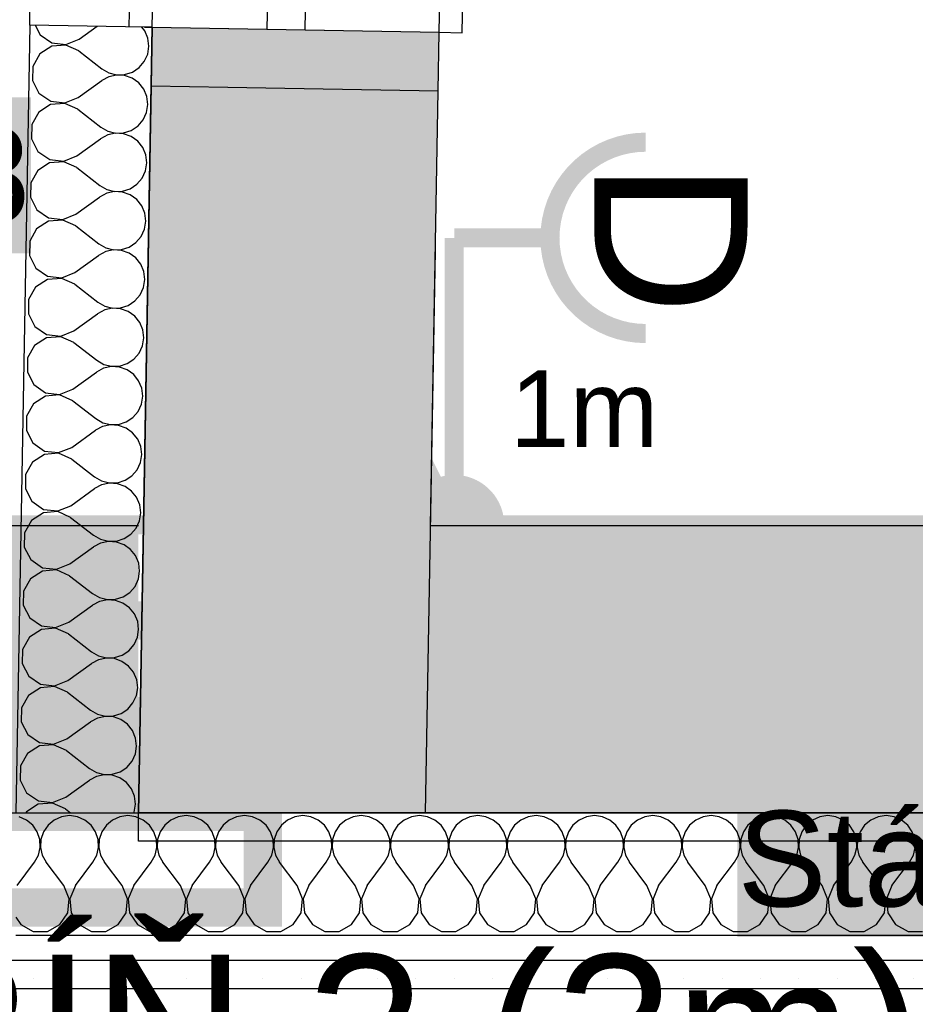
# Model space of a CAD drawing. Extents: x -12025 to 39812, y -28775 to 12.
# Tile 7 of 90: x 11682 to 12852, y -21251 to -19965. Entities that reach past the tile are written whole.
import ezdxf
from ezdxf.enums import TextEntityAlignment as Align

# ---------------------------------------------------------------- set-up
doc = ezdxf.new("R2010")
doc.units = 0
doc.header["$MEASUREMENT"] = 0
for name, pattern in [('Antenovy vodic', [10.125, 3, -0.75, 3, -0.75, 0.125, -0.75, 0.125, -0.75, 0.125, -0.75]), ('Telekomunikacni vodic', [9.25, 3, -0.75, 3, -0.75, 0.125, -0.75, 0.125, -0.75]), ('Čerchovaná S', [175, 75, -42.5, 15, -42.5])]:
    doc.linetypes.add(name, pattern=pattern)
for name, color, linetype in [('0 (Pozadí)', 254, 'Continuous'), ('OÚ Dukovany internet + tv + data', 192, 'Continuous'), ('OÚ Dukovany půdorys podklad 1NP', 7, 'Continuous'), ('OÚ Dukovany venkovní skříně', 5, 'Continuous'), ('OÚ Dukovany zásuvky', 92, 'Continuous'), ('Zakladni', 7, 'Continuous')]:
    doc.layers.add(name, color=color, linetype=linetype)
doc.styles.add('Arial', font='txt')
doc.styles.add('Arial_B', font='txt')

# ---------------------------------------------------------------- blocks, each defined once
blk = doc.blocks.new('Zásuvka (31)')
at = {"color": 0, "linetype": 'Continuous', "const_width": 25}
for points in [[(-125, 0, -0.414214), (0, 125)], [(0, -125, -0.414214), (-125, 0)]]:
    blk.add_lwpolyline(points, format="xyb", dxfattribs=at)
blk.add_lwpolyline([(-250, 0), (-125, 0)], dxfattribs=at)
at = {"color": 0, "linetype": 'Continuous', "style": 'Arial'}
blk.add_text('D', height=200, rotation=270, dxfattribs=at).set_placement((-66.9, 0), align=Align.CENTER)
blk.add_text('1m', height=100, dxfattribs=at).set_placement((-177.2, -273.2))
blk = doc.blocks.new('(25)')
at = {"color": 7, "linetype": 'Continuous', "const_width": 25}
for points in [[(55, -460), (55, 0)], [(0, -520), (125, -395)]]:
    blk.add_lwpolyline(points, dxfattribs=at)
at = {"layer": '0 (Pozadí)', "linetype": 'Continuous'}
blk.add_solid([(-194.3, 98.5), (252.7, 98.5), (-194.3, -105), (252.7, -105)], dxfattribs=at)
at = {"color": 7, "linetype": 'Continuous', "style": 'Arial_B'}
blk.add_text('-WC8', height=125, dxfattribs=at).set_placement((-194.3, -65))
blk = doc.blocks.new('Stoupací vedení směrem nahoru (2)')
at = {"color": 0, "linetype": 'Continuous', "const_width": 25}
for points in [[(-211.1, 422.2), (0, 0)], [(-211.1, 422.2), (-131.9, 356.3)], [(-211.1, 422.2), (-197.9, 316.7)]]:
    blk.add_lwpolyline(points, dxfattribs=at)
at = {"color": 0, "linetype": 'Continuous'}
for points, const_width in [([(0, 52.8, 0.414214), (-52.8, 0)], 25), ([(52.8, 0, 0.414214), (0, 52.8)], 25), ([(0, 26.4, 0.414214), (-26.4, 0)], 52.8), ([(26.4, 0, 0.414214), (0, 26.4)], 52.8), ([(-26.4, 0, 0.414214), (0, -26.4)], 52.8), ([(0, -26.4, 0.414214), (26.4, 0)], 52.8), ([(-52.8, 0, 0.414214), (0, -52.8)], 25), ([(0, -52.8, 0.414214), (52.8, 0)], 25)]:
    blk.add_lwpolyline(points, format="xyb", dxfattribs=dict(at, const_width=const_width))
blk = doc.blocks.new('(66)')
at = {"color": 0, "linetype": 'Continuous', "const_width": 50}
blk.add_lwpolyline([(0, -125), (375, -125), (375, 0), (0, 0)], close=True, dxfattribs=at)
at = {"color": 0, "linetype": 'Continuous', "style": 'Arial'}
blk.add_text('SKŘÍŇ 1', height=200, dxfattribs=at).set_placement((-402.1, -761.5))
blk = doc.blocks.new('(72)')
at = {"color": 0, "linetype": 'Continuous', "const_width": 50}
blk.add_lwpolyline([(0, -125), (375, -125), (375, 0), (0, 0)], close=True, dxfattribs=at)
at = {"color": 0, "linetype": 'Continuous', "style": 'Arial'}
blk.add_text('SKŘÍŇ 2 (3m)', height=200, dxfattribs=at).set_placement((-625, -636.5))
blk = doc.blocks.new('(118)')
at = {"layer": '0 (Pozadí)', "linetype": 'Continuous'}
blk.add_solid([(-2255, 165), (-194.5, 165), (-2255, -38.5), (-194.5, -38.5)], dxfattribs=at)
at = {"color": 7, "linetype": 'Continuous', "style": 'Arial_B'}
blk.add_text('Stávající napájení a kom.', height=125, dxfattribs=at).set_placement((-2255, 1.5))

msp = doc.modelspace()

# ---------------------------------------------------------------- hatches: boundary and pattern name
at = {"layer": 'OÚ Dukovany půdorys podklad 1NP', "linetype": 'Continuous'}
h = msp.add_hatch(dxfattribs=at)
h.set_pattern_fill('OMÍTKA_01', color=21, style=0, pattern_type=2)
h.set_pattern_definition([(0, (0, 0), (0, 86.60254), [0, -50]), (0, (25, 43.3), (0, 86.60254), [0, -50])])
edge = h.paths.add_edge_path()
edge.add_spline(control_points=[(11644.4, -21230.6), (11644.4, -21230.6), (13482.1, -21230.6), (13482.1, -21230.6)], knot_values=[0, 0, 0, 0, 1, 1, 1, 1], degree=3, periodic=0)
edge.add_spline(control_points=[(13482.1, -21230.6), (13482.1, -21230.6), (13482.1, -21194), (13482.1, -21194)], knot_values=[0, 0, 0, 0, 1, 1, 1, 1], degree=3, periodic=0)
edge.add_spline(control_points=[(13482.1, -21194), (13482.1, -21194), (11644.4, -21194), (11644.4, -21194)], knot_values=[0, 0, 0, 0, 1, 1, 1, 1], degree=3, periodic=0)
edge.add_spline(control_points=[(11644.4, -21194), (11644.4, -21194), (11644.4, -21230.6), (11644.4, -21230.6)], knot_values=[0, 0, 0, 0, 1, 1, 1, 1], degree=3, periodic=0)
edge.add_spline(control_points=[(11644.4, -21230.6), (11644.4, -21230.6), (11644.4, -21230.6), (11644.4, -21230.6)], knot_values=[0, 0, 0, 0, 1, 1, 1, 1], degree=3, periodic=0)

# ---------------------------------------------------------------- linework, layer by layer
at = {"layer": 'OÚ Dukovany internet + tv + data', "linetype": 'Telekomunikacni vodic', "ltscale": 100, "const_width": 25}
for points in [[(13875, -20000), (13875, -20625), (12302.8, -20625)], [(12197.2, -20625), (10625, -20625)]]:
    msp.add_lwpolyline(points, dxfattribs=at)
at = {"layer": 'OÚ Dukovany internet + tv + data', "linetype": 'Antenovy vodic', "ltscale": 100, "const_width": 25}
msp.add_lwpolyline([(12302.8, -20625), (13625, -20625), (13625, -20625)], dxfattribs=at)
at = {"layer": 'OÚ Dukovany půdorys podklad 1NP', "color": 1, "linetype": 'Continuous'}
for p, q in [((11695.5, -19972), (11719.3, -18622.2)), ((11825.5, -19974.3), (11849.2, -18624.5)), ((11855.5, -19974.8), (11879.2, -18625)), ((11855.5, -19974.8), (11879.2, -18625)), ((12230.4, -19981.4), (12254.2, -18631.6)), ((12260.4, -19982), (12284.2, -18632.2)), ((12006.3, -19927.5), (12005.4, -19977.5)), ((12055.4, -19978.4), (12055.9, -19953.4)), ((11695.5, -19972), (11677.4, -21001.1)), ((11845.5, -19974.7), (11695.5, -19972)), ((11845.5, -19974.7), (11695.5, -19972)), ((11855.5, -19974.8), (11825.5, -19974.3)), ((11837.4, -21001.1), (11855.5, -19974.8)), ((11845.5, -19974.7), (11855.5, -19974.8)), ((11845.5, -19974.7), (11855.5, -19974.8)), ((11855.5, -19974.8), (11854.1, -20051.5)), ((11855.5, -19974.8), (12230.4, -19981.4)), ((11855.5, -19974.8), (12005.4, -19977.5)), ((12005.4, -19977.5), (12055.4, -19978.4)), ((12005.4, -19977.5), (12055.4, -19978.4)), ((12055.4, -19978.4), (12230.4, -19981.4)), ((12229.1, -20058.1), (12230.4, -19981.4)), ((12230.4, -19981.4), (12260.4, -19982)), ((13467.6, -21001.1), (11837.4, -21001.1)), ((11677.4, -21161.1), (13467.6, -21161.1)), ((13482.1, -21194), (11644.4, -21194)), ((11607.8, -21230.6), (13482.1, -21230.6))]:
    msp.add_line(p, q, dxfattribs=at)
at = {"layer": 'OÚ Dukovany půdorys podklad 1NP', "color": 21, "linetype": 'Continuous'}
for p, q in [((11702.5, -19972.1), (11709, -19984.8)), ((11759.9, -19990.5), (11783.4, -19973.6)), ((11845.9, -19979.6), (11841.9, -19974.6)), ((11709, -19984.8), (11724.3, -19995.3)), ((11742.7, -19997.4), (11759.9, -19990.5)), ((11849.9, -19989.3), (11845.9, -19979.6)), ((11851.2, -19999.7), (11849.9, -19989.3)), ((11724.2, -19999.7), (11708.5, -20009.7)), ((11742.7, -19998.3), (11724.2, -19999.7)), ((11724.3, -19995.3), (11742.7, -19997.4)), ((11759.7, -20005.7), (11742.7, -19998.3)), ((11849.6, -20010.1), (11851.2, -19999.7)), ((11708.5, -20009.7), (11699.5, -20025.9)), ((11759.7, -20005.7), (11789.7, -20029.1)), ((11845.2, -20019.7), (11849.6, -20010.1)), ((11699.5, -20025.9), (11699.2, -20044.4)), ((11789.7, -20029.1), (11798.8, -20034.4)), ((11829.6, -20033.4), (11838.3, -20027.6)), ((11838.3, -20027.6), (11845.2, -20019.7)), ((11798.8, -20039.5), (11789.5, -20044.4)), ((11798.8, -20034.4), (11809, -20036.9)), ((11809, -20037.3), (11798.8, -20039.5)), ((11809, -20036.9), (11819.5, -20036.6)), ((11819.5, -20037.9), (11809, -20037.3)), ((11819.5, -20036.6), (11829.6, -20033.4)), ((11829.4, -20041.5), (11819.5, -20037.9)), ((11838, -20047.6), (11829.4, -20041.5)), ((11699.2, -20044.4), (11707.6, -20061)), ((11758.6, -20066.7), (11789.5, -20044.4)), ((11844.5, -20055.8), (11838, -20047.6)), ((11707.6, -20061), (11722.9, -20071.5)), ((11741.4, -20073.6), (11758.6, -20066.7)), ((11848.6, -20065.5), (11844.5, -20055.8)), ((11849.9, -20075.9), (11848.6, -20065.5)), ((11722.8, -20075.9), (11707.2, -20085.9)), ((11741.3, -20074.4), (11722.8, -20075.9)), ((11722.9, -20071.5), (11741.4, -20073.6)), ((11758.3, -20081.9), (11741.3, -20074.4)), ((11848.2, -20086.3), (11849.9, -20075.9)), ((11707.2, -20085.9), (11698.2, -20102.1)), ((11758.3, -20081.9), (11788.4, -20105.3)), ((11843.8, -20095.8), (11848.2, -20086.3)), ((11698.2, -20102.1), (11697.8, -20120.6)), ((11788.4, -20105.3), (11797.5, -20110.6)), ((11828.2, -20109.6), (11837, -20103.8)), ((11837, -20103.8), (11843.8, -20095.8)), ((11797.4, -20115.6), (11788.1, -20120.6)), ((11807.7, -20113.4), (11797.4, -20115.6)), ((11797.5, -20110.6), (11807.7, -20113.1)), ((11807.7, -20113.1), (11818.2, -20112.8)), ((11818.2, -20114.1), (11807.7, -20113.4)), ((11818.2, -20112.8), (11828.2, -20109.6)), ((11828.1, -20117.7), (11818.2, -20114.1)), ((11836.6, -20123.8), (11828.1, -20117.7)), ((11697.8, -20120.6), (11706.3, -20137.1)), ((11757.2, -20142.9), (11788.1, -20120.6)), ((11843.2, -20132), (11836.6, -20123.8)), ((11847.3, -20141.7), (11843.2, -20132)), ((11706.3, -20137.1), (11721.6, -20147.7)), ((11740, -20149.8), (11757.2, -20142.9)), ((11848.5, -20152.1), (11847.3, -20141.7)), ((11721.5, -20152.1), (11705.9, -20162)), ((11740, -20150.6), (11721.5, -20152.1)), ((11721.6, -20147.7), (11740, -20149.8)), ((11757, -20158.1), (11740, -20150.6)), ((11757, -20158.1), (11787, -20181.5)), ((11846.9, -20162.5), (11848.5, -20152.1)), ((11705.9, -20162), (11696.8, -20178.2)), ((11842.5, -20172), (11846.9, -20162.5)), ((11696.8, -20178.2), (11696.5, -20196.8)), ((11787, -20181.5), (11796.2, -20186.7)), ((11826.9, -20185.8), (11835.6, -20180)), ((11835.6, -20180), (11842.5, -20172)), ((11696.5, -20196.8), (11705, -20213.3)), ((11755.9, -20219), (11786.8, -20196.7)), ((11796.1, -20191.8), (11786.8, -20196.7)), ((11806.3, -20189.6), (11796.1, -20191.8)), ((11796.2, -20186.7), (11806.4, -20189.3)), ((11816.8, -20190.3), (11806.3, -20189.6)), ((11806.4, -20189.3), (11816.9, -20189)), ((11826.7, -20193.8), (11816.8, -20190.3)), ((11816.9, -20189), (11826.9, -20185.8)), ((11835.3, -20199.9), (11826.7, -20193.8)), ((11841.9, -20208.2), (11835.3, -20199.9)), ((11845.9, -20217.8), (11841.9, -20208.2)), ((11705, -20213.3), (11720.2, -20223.9)), ((11738.7, -20225.9), (11755.9, -20219)), ((11847.2, -20228.3), (11845.9, -20217.8)), ((11720.2, -20228.2), (11704.5, -20238.2)), ((11720.2, -20223.9), (11738.7, -20225.9)), ((11738.7, -20226.8), (11720.2, -20228.2)), ((11755.6, -20234.3), (11738.7, -20226.8)), ((11755.6, -20234.3), (11785.7, -20257.7)), ((11845.6, -20238.7), (11847.2, -20228.3)), ((11704.5, -20238.2), (11695.5, -20254.4)), ((11834.3, -20256.2), (11841.1, -20248.2)), ((11841.1, -20248.2), (11845.6, -20238.7)), ((11695.5, -20254.4), (11695.1, -20273)), ((11785.7, -20257.7), (11794.8, -20262.9)), ((11825.5, -20262), (11834.3, -20256.2)), ((11695.1, -20273), (11703.6, -20289.5)), ((11754.6, -20295.2), (11785.4, -20272.9)), ((11794.7, -20268), (11785.4, -20272.9)), ((11805, -20265.8), (11794.7, -20268)), ((11794.8, -20262.9), (11805, -20265.5)), ((11805, -20265.5), (11815.5, -20265.2)), ((11815.5, -20266.5), (11805, -20265.8)), ((11815.5, -20265.2), (11825.5, -20262)), ((11825.4, -20270), (11815.5, -20266.5)), ((11833.9, -20276.1), (11825.4, -20270)), ((11840.5, -20284.3), (11833.9, -20276.1)), ((11844.6, -20294), (11840.5, -20284.3)), ((11703.6, -20289.5), (11718.9, -20300)), ((11737.3, -20302.1), (11754.6, -20295.2)), ((11845.8, -20304.5), (11844.6, -20294)), ((11718.8, -20304.4), (11703.2, -20314.4)), ((11737.3, -20303), (11718.8, -20304.4)), ((11718.9, -20300), (11737.3, -20302.1)), ((11754.3, -20310.5), (11737.3, -20303)), ((11754.3, -20310.5), (11784.4, -20333.9)), ((11844.2, -20314.8), (11845.8, -20304.5)), ((11703.2, -20314.4), (11694.1, -20330.6)), ((11833, -20332.4), (11839.8, -20324.4)), ((11839.8, -20324.4), (11844.2, -20314.8)), ((11694.1, -20330.6), (11693.8, -20349.2)), ((11784.4, -20333.9), (11793.5, -20339.1)), ((11814.2, -20341.3), (11824.2, -20338.2)), ((11824.2, -20338.2), (11833, -20332.4)), ((11693.8, -20349.2), (11702.3, -20365.7)), ((11753.2, -20371.4), (11784.1, -20349.1)), ((11793.4, -20344.2), (11784.1, -20349.1)), ((11803.7, -20342), (11793.4, -20344.2)), ((11793.5, -20339.1), (11803.7, -20341.7)), ((11803.7, -20341.7), (11814.2, -20341.3)), ((11814.2, -20342.7), (11803.7, -20342)), ((11824, -20346.2), (11814.2, -20342.7)), ((11832.6, -20352.3), (11824, -20346.2)), ((11839.2, -20360.5), (11832.6, -20352.3)), ((11843.2, -20370.2), (11839.2, -20360.5)), ((11702.3, -20365.7), (11717.6, -20376.2)), ((11717.6, -20376.2), (11736, -20378.3)), ((11736, -20378.3), (11753.2, -20371.4)), ((11844.5, -20380.6), (11843.2, -20370.2)), ((11717.5, -20380.6), (11701.8, -20390.6)), ((11736, -20379.2), (11717.5, -20380.6)), ((11753, -20386.6), (11736, -20379.2)), ((11753, -20386.6), (11783, -20410)), ((11842.9, -20391), (11844.5, -20380.6)), ((11701.8, -20390.6), (11692.8, -20406.8)), ((11831.6, -20408.5), (11838.5, -20400.6)), ((11838.5, -20400.6), (11842.9, -20391)), ((11692.8, -20406.8), (11692.5, -20425.3)), ((11783, -20410), (11792.1, -20415.3)), ((11792.1, -20415.3), (11802.3, -20417.8)), ((11812.8, -20417.5), (11822.8, -20414.3)), ((11822.8, -20414.3), (11831.6, -20408.5)), ((11692.5, -20425.3), (11700.9, -20441.8)), ((11751.9, -20447.6), (11782.8, -20425.3)), ((11792, -20420.3), (11782.8, -20425.3)), ((11802.3, -20418.1), (11792, -20420.3)), ((11802.3, -20417.8), (11812.8, -20417.5)), ((11812.8, -20418.8), (11802.3, -20418.1)), ((11822.7, -20422.4), (11812.8, -20418.8)), ((11831.3, -20428.5), (11822.7, -20422.4)), ((11837.8, -20436.7), (11831.3, -20428.5)), ((11841.9, -20446.4), (11837.8, -20436.7)), ((11700.9, -20441.8), (11716.2, -20452.4)), ((11716.2, -20452.4), (11734.6, -20454.5)), ((11734.6, -20454.5), (11751.9, -20447.6)), ((11843.2, -20456.8), (11841.9, -20446.4)), ((11700.5, -20466.8), (11691.4, -20483)), ((11716.1, -20456.8), (11700.5, -20466.8)), ((11734.6, -20455.3), (11716.1, -20456.8)), ((11751.6, -20462.8), (11734.6, -20455.3)), ((11751.6, -20462.8), (11781.7, -20486.2)), ((11841.5, -20467.2), (11843.2, -20456.8)), ((11830.3, -20484.7), (11837.1, -20476.7)), ((11837.1, -20476.7), (11841.5, -20467.2)), ((11691.4, -20483), (11691.1, -20501.5)), ((11781.7, -20486.2), (11790.8, -20491.5)), ((11790.8, -20491.5), (11801, -20494)), ((11811.5, -20493.7), (11821.5, -20490.5)), ((11821.5, -20490.5), (11830.3, -20484.7)), ((11691.1, -20501.5), (11699.6, -20518)), ((11750.5, -20523.8), (11781.4, -20501.4)), ((11790.7, -20496.5), (11781.4, -20501.4)), ((11801, -20494.3), (11790.7, -20496.5)), ((11801, -20494), (11811.5, -20493.7)), ((11811.5, -20495), (11801, -20494.3)), ((11821.4, -20498.6), (11811.5, -20495)), ((11829.9, -20504.7), (11821.4, -20498.6)), ((11836.5, -20512.9), (11829.9, -20504.7)), ((11699.6, -20518), (11714.9, -20528.6)), ((11840.6, -20522.6), (11836.5, -20512.9)), ((11714.9, -20528.6), (11733.3, -20530.6)), ((11733.3, -20530.6), (11750.5, -20523.8)), ((11841.8, -20533), (11840.6, -20522.6)), ((11699.2, -20542.9), (11690.1, -20559.1)), ((11714.8, -20532.9), (11699.2, -20542.9)), ((11733.3, -20531.5), (11714.8, -20532.9)), ((11750.3, -20539), (11733.3, -20531.5)), ((11750.3, -20539), (11780.3, -20562.4)), ((11835.8, -20552.9), (11840.2, -20543.4)), ((11840.2, -20543.4), (11841.8, -20533)), ((11828.9, -20560.9), (11835.8, -20552.9)), ((11690.1, -20559.1), (11689.8, -20577.7)), ((11780.3, -20562.4), (11789.4, -20567.6)), ((11789.4, -20567.6), (11799.6, -20570.2)), ((11799.6, -20570.2), (11810.1, -20569.9)), ((11810.1, -20569.9), (11820.2, -20566.7)), ((11820.2, -20566.7), (11828.9, -20560.9)), ((11689.8, -20577.7), (11698.3, -20594.2)), ((11749.2, -20599.9), (11780.1, -20577.6)), ((11789.4, -20572.7), (11780.1, -20577.6)), ((11799.6, -20570.5), (11789.4, -20572.7)), ((11810.1, -20571.2), (11799.6, -20570.5)), ((11820, -20574.7), (11810.1, -20571.2)), ((11828.6, -20580.8), (11820, -20574.7)), ((11835.1, -20589), (11828.6, -20580.8)), ((11698.3, -20594.2), (11713.5, -20604.7)), ((11839.2, -20598.7), (11835.1, -20589)), ((11732, -20607.7), (11713.4, -20609.1)), ((11713.5, -20604.7), (11732, -20606.8)), ((11732, -20606.8), (11749.2, -20599.9)), ((11748.9, -20615.2), (11732, -20607.7)), ((11840.5, -20609.2), (11839.2, -20598.7)), ((11697.8, -20619.1), (11688.8, -20635.3)), ((11713.4, -20609.1), (11697.8, -20619.1)), ((11748.9, -20615.2), (11779, -20638.6)), ((11834.4, -20629.1), (11838.8, -20619.6)), ((11838.8, -20619.6), (11840.5, -20609.2)), ((11827.6, -20637.1), (11834.4, -20629.1)), ((11688.8, -20635.3), (11688.4, -20653.9)), ((11779, -20638.6), (11788.1, -20643.8)), ((11798.3, -20646.7), (11788, -20648.9)), ((11788.1, -20643.8), (11798.3, -20646.4)), ((11798.3, -20646.4), (11808.8, -20646.1)), ((11808.8, -20647.4), (11798.3, -20646.7)), ((11808.8, -20646.1), (11818.8, -20642.9)), ((11818.8, -20642.9), (11827.6, -20637.1)), ((11688.4, -20653.9), (11696.9, -20670.4)), ((11747.9, -20676.1), (11778.7, -20653.8)), ((11788, -20648.9), (11778.7, -20653.8)), ((11818.7, -20650.9), (11808.8, -20647.4)), ((11827.2, -20657), (11818.7, -20650.9)), ((11833.8, -20665.2), (11827.2, -20657)), ((11696.9, -20670.4), (11712.2, -20680.9)), ((11837.9, -20674.9), (11833.8, -20665.2)), ((11712.1, -20685.3), (11696.5, -20695.3)), ((11730.6, -20683.9), (11712.1, -20685.3)), ((11712.2, -20680.9), (11730.6, -20683)), ((11730.6, -20683), (11747.9, -20676.1)), ((11747.6, -20691.4), (11730.6, -20683.9)), ((11837.5, -20695.7), (11839.1, -20685.3)), ((11839.1, -20685.3), (11837.9, -20674.9)), ((11696.5, -20695.3), (11687.4, -20711.5)), ((11747.6, -20691.4), (11777.7, -20714.7)), ((11833.1, -20705.3), (11837.5, -20695.7)), ((11826.3, -20713.2), (11833.1, -20705.3)), ((11687.4, -20711.5), (11687.1, -20730.1)), ((11777.7, -20714.7), (11786.8, -20720)), ((11797, -20722.9), (11786.7, -20725.1)), ((11786.8, -20720), (11797, -20722.6)), ((11797, -20722.6), (11807.5, -20722.2)), ((11807.4, -20723.6), (11797, -20722.9)), ((11817.3, -20727.1), (11807.4, -20723.6)), ((11807.5, -20722.2), (11817.5, -20719)), ((11817.5, -20719), (11826.3, -20713.2)), ((11687.1, -20730.1), (11695.6, -20746.6)), ((11746.5, -20752.3), (11777.4, -20730)), ((11786.7, -20725.1), (11777.4, -20730)), ((11825.9, -20733.2), (11817.3, -20727.1)), ((11832.5, -20741.4), (11825.9, -20733.2)), ((11695.6, -20746.6), (11710.8, -20757.1)), ((11836.5, -20751.1), (11832.5, -20741.4)), ((11710.8, -20761.5), (11695.1, -20771.5)), ((11710.8, -20757.1), (11729.3, -20759.2)), ((11729.3, -20760.1), (11710.8, -20761.5)), ((11729.3, -20759.2), (11746.5, -20752.3)), ((11746.2, -20767.5), (11729.3, -20760.1)), ((11836.2, -20771.9), (11837.8, -20761.5)), ((11837.8, -20761.5), (11836.5, -20751.1)), ((11695.1, -20771.5), (11686.1, -20787.7)), ((11746.2, -20767.5), (11776.3, -20790.9)), ((11831.8, -20781.5), (11836.2, -20771.9)), ((11686.1, -20787.7), (11685.8, -20806.2)), ((11824.9, -20789.4), (11831.8, -20781.5)), ((11785.3, -20801.2), (11776, -20806.2)), ((11776.3, -20790.9), (11785.4, -20796.2)), ((11795.6, -20799), (11785.3, -20801.2)), ((11785.4, -20796.2), (11795.6, -20798.7)), ((11795.6, -20798.7), (11806.1, -20798.4)), ((11806.1, -20799.7), (11795.6, -20799)), ((11806.1, -20798.4), (11816.1, -20795.2)), ((11816, -20803.3), (11806.1, -20799.7)), ((11816.1, -20795.2), (11824.9, -20789.4)), ((11685.8, -20806.2), (11694.2, -20822.7)), ((11745.2, -20828.5), (11776, -20806.2)), ((11824.6, -20809.4), (11816, -20803.3)), ((11831.1, -20817.6), (11824.6, -20809.4)), ((11694.2, -20822.7), (11709.5, -20833.3)), ((11835.2, -20827.3), (11831.1, -20817.6)), ((11709.4, -20837.7), (11693.8, -20847.7)), ((11727.9, -20836.2), (11709.4, -20837.7)), ((11709.5, -20833.3), (11727.9, -20835.4)), ((11727.9, -20835.4), (11745.2, -20828.5)), ((11744.9, -20843.7), (11727.9, -20836.2)), ((11834.8, -20848.1), (11836.5, -20837.7)), ((11836.5, -20837.7), (11835.2, -20827.3)), ((11693.8, -20847.7), (11684.7, -20863.9)), ((11744.9, -20843.7), (11775, -20867.1)), ((11830.4, -20857.6), (11834.8, -20848.1)), ((11684.7, -20863.9), (11684.4, -20882.4)), ((11814.8, -20871.4), (11823.6, -20865.6)), ((11823.6, -20865.6), (11830.4, -20857.6)), ((11784, -20877.4), (11774.7, -20882.3)), ((11775, -20867.1), (11784.1, -20872.4)), ((11794.3, -20875.2), (11784, -20877.4)), ((11784.1, -20872.4), (11794.3, -20874.9)), ((11794.3, -20874.9), (11804.8, -20874.6)), ((11804.8, -20875.9), (11794.3, -20875.2)), ((11804.8, -20874.6), (11814.8, -20871.4)), ((11814.7, -20879.4), (11804.8, -20875.9)), ((11684.4, -20882.4), (11692.9, -20898.9)), ((11743.8, -20904.7), (11774.7, -20882.3)), ((11823.2, -20885.5), (11814.7, -20879.4)), ((11829.8, -20893.8), (11823.2, -20885.5)), ((11692.9, -20898.9), (11708.2, -20909.5)), ((11833.8, -20903.5), (11829.8, -20893.8)), ((11835.1, -20913.9), (11833.8, -20903.5)), ((11708.1, -20913.8), (11692.5, -20923.8)), ((11726.6, -20912.4), (11708.1, -20913.8)), ((11708.2, -20909.5), (11726.6, -20911.5)), ((11726.6, -20911.5), (11743.8, -20904.7)), ((11743.6, -20919.9), (11726.6, -20912.4)), ((11833.5, -20924.3), (11835.1, -20913.9)), ((11692.5, -20923.8), (11683.4, -20940)), ((11743.6, -20919.9), (11773.6, -20943.3)), ((11829.1, -20933.8), (11833.5, -20924.3)), ((11683.4, -20940), (11683.1, -20958.6)), ((11813.5, -20947.6), (11822.2, -20941.8)), ((11822.2, -20941.8), (11829.1, -20933.8)), ((11782.7, -20953.6), (11773.4, -20958.5)), ((11773.6, -20943.3), (11782.7, -20948.5)), ((11782.7, -20948.5), (11792.9, -20951.1)), ((11792.9, -20951.4), (11782.7, -20953.6)), ((11792.9, -20951.1), (11803.4, -20950.8)), ((11803.4, -20952.1), (11792.9, -20951.4)), ((11803.4, -20950.8), (11813.5, -20947.6)), ((11813.3, -20955.6), (11803.4, -20952.1)), ((11821.9, -20961.7), (11813.3, -20955.6)), ((11683.1, -20958.6), (11691.5, -20975.1)), ((11742.5, -20980.8), (11773.4, -20958.5)), ((11828.4, -20969.9), (11821.9, -20961.7)), ((11691.5, -20975.1), (11706.8, -20985.6)), ((11725.3, -20987.7), (11742.5, -20980.8)), ((11832.5, -20979.6), (11828.4, -20969.9)), ((11833.8, -20990.1), (11832.5, -20979.6)), ((11706.7, -20990), (11691.1, -21000)), ((11725.2, -20988.6), (11706.7, -20990)), ((11706.8, -20985.6), (11725.3, -20987.7)), ((11742.2, -20996.1), (11725.2, -20988.6)), ((11832.1, -21000.4), (11833.8, -20990.1)), ((11691.3, -21010.6), (11681.7, -21006.3)), ((11691.1, -21000), (11690.5, -21001.1)), ((11737.1, -21006.3), (11727.5, -21010.6)), ((11747.5, -21004.9), (11737.1, -21006.3)), ((11742.2, -20996.1), (11748.6, -21001.1)), ((11757.9, -21006.3), (11747.5, -21004.9)), ((11767.5, -21010.6), (11757.9, -21006.3)), ((11813.3, -21006.3), (11803.7, -21010.6)), ((11823.7, -21004.9), (11813.3, -21006.3)), ((11834.1, -21006.3), (11823.7, -21004.9)), ((11831.9, -21001.1), (11832.1, -21000.4)), ((11843.7, -21010.6), (11834.1, -21006.3)), ((11889.5, -21006.3), (11879.9, -21010.6)), ((11899.9, -21004.9), (11889.5, -21006.3)), ((11910.3, -21006.3), (11899.9, -21004.9)), ((11919.9, -21010.6), (11910.3, -21006.3)), ((11965.7, -21006.3), (11956.1, -21010.6)), ((11976.1, -21004.9), (11965.7, -21006.3)), ((11986.5, -21006.3), (11976.1, -21004.9)), ((11996.1, -21010.6), (11986.5, -21006.3)), ((12041.9, -21006.3), (12032.2, -21010.6)), ((12052.3, -21004.9), (12041.9, -21006.3)), ((12062.7, -21006.3), (12052.3, -21004.9)), ((12072.3, -21010.6), (12062.7, -21006.3)), ((12118.1, -21006.3), (12108.4, -21010.6)), ((12128.5, -21004.9), (12118.1, -21006.3)), ((12138.9, -21006.3), (12128.5, -21004.9)), ((12148.5, -21010.6), (12138.9, -21006.3)), ((12194.2, -21006.3), (12184.6, -21010.6)), ((12204.7, -21004.9), (12194.2, -21006.3)), ((12215.1, -21006.3), (12204.7, -21004.9)), ((12224.7, -21010.6), (12215.1, -21006.3)), ((12270.4, -21006.3), (12260.8, -21010.6)), ((12280.8, -21004.9), (12270.4, -21006.3)), ((12291.3, -21006.3), (12280.8, -21004.9)), ((12300.9, -21010.6), (12291.3, -21006.3)), ((12346.6, -21006.3), (12337, -21010.6)), ((12357, -21004.9), (12346.6, -21006.3)), ((12367.4, -21006.3), (12357, -21004.9)), ((12377.1, -21010.6), (12367.4, -21006.3)), ((12422.8, -21006.3), (12413.2, -21010.6)), ((12433.2, -21004.9), (12422.8, -21006.3)), ((12443.6, -21006.3), (12433.2, -21004.9)), ((12453.3, -21010.6), (12443.6, -21006.3)), ((12499, -21006.3), (12489.4, -21010.6)), ((12509.4, -21004.9), (12499, -21006.3)), ((12519.8, -21006.3), (12509.4, -21004.9)), ((12529.4, -21010.6), (12519.8, -21006.3)), ((12575.2, -21006.3), (12565.6, -21010.6)), ((12585.6, -21004.9), (12575.2, -21006.3)), ((12596, -21006.3), (12585.6, -21004.9)), ((12605.6, -21010.6), (12596, -21006.3)), ((12651.4, -21006.3), (12641.8, -21010.6)), ((12661.8, -21004.9), (12651.4, -21006.3)), ((12672.2, -21006.3), (12661.8, -21004.9)), ((12681.8, -21010.6), (12672.2, -21006.3)), ((12727.6, -21006.3), (12718, -21010.6)), ((12738, -21004.9), (12727.6, -21006.3)), ((12748.4, -21006.3), (12738, -21004.9)), ((12758, -21010.6), (12748.4, -21006.3)), ((12803.8, -21006.3), (12794.1, -21010.6)), ((12814.2, -21004.9), (12803.8, -21006.3)), ((12824.6, -21006.3), (12814.2, -21004.9)), ((12834.2, -21010.6), (12824.6, -21006.3)), ((11699.4, -21017.3), (11691.3, -21010.6)), ((11705.4, -21025.9), (11699.4, -21017.3)), ((11719.4, -21017.3), (11713.4, -21025.9)), ((11727.5, -21010.6), (11719.4, -21017.3)), ((11775.6, -21017.3), (11767.5, -21010.6)), ((11781.6, -21025.9), (11775.6, -21017.3)), ((11795.6, -21017.3), (11789.6, -21025.9)), ((11803.7, -21010.6), (11795.6, -21017.3)), ((11851.8, -21017.3), (11843.7, -21010.6)), ((11857.8, -21025.9), (11851.8, -21017.3)), ((11871.8, -21017.3), (11865.8, -21025.9)), ((11879.9, -21010.6), (11871.8, -21017.3)), ((11928, -21017.3), (11919.9, -21010.6)), ((11934, -21025.9), (11928, -21017.3)), ((11948, -21017.3), (11942, -21025.9)), ((11956.1, -21010.6), (11948, -21017.3)), ((12004.2, -21017.3), (11996.1, -21010.6)), ((12010.2, -21025.9), (12004.2, -21017.3)), ((12024.2, -21017.3), (12018.2, -21025.9)), ((12032.2, -21010.6), (12024.2, -21017.3)), ((12080.4, -21017.3), (12072.3, -21010.6)), ((12086.3, -21025.9), (12080.4, -21017.3)), ((12100.3, -21017.3), (12094.4, -21025.9)), ((12108.4, -21010.6), (12100.3, -21017.3)), ((12156.6, -21017.3), (12148.5, -21010.6)), ((12162.5, -21025.9), (12156.6, -21017.3)), ((12176.5, -21017.3), (12170.6, -21025.9)), ((12184.6, -21010.6), (12176.5, -21017.3)), ((12232.8, -21017.3), (12224.7, -21010.6)), ((12238.7, -21025.9), (12232.8, -21017.3)), ((12252.7, -21017.3), (12246.8, -21025.9)), ((12260.8, -21010.6), (12252.7, -21017.3)), ((12309, -21017.3), (12300.9, -21010.6)), ((12314.9, -21025.9), (12309, -21017.3)), ((12328.9, -21017.3), (12323, -21025.9)), ((12337, -21010.6), (12328.9, -21017.3)), ((12385.2, -21017.3), (12377.1, -21010.6)), ((12391.1, -21025.9), (12385.2, -21017.3)), ((12405.1, -21017.3), (12399.2, -21025.9)), ((12413.2, -21010.6), (12405.1, -21017.3)), ((12461.3, -21017.3), (12453.3, -21010.6)), ((12467.3, -21025.9), (12461.3, -21017.3)), ((12481.3, -21017.3), (12475.3, -21025.9)), ((12489.4, -21010.6), (12481.3, -21017.3)), ((12537.5, -21017.3), (12529.4, -21010.6)), ((12543.5, -21025.9), (12537.5, -21017.3)), ((12557.5, -21017.3), (12551.5, -21025.9)), ((12565.6, -21010.6), (12557.5, -21017.3)), ((12613.7, -21017.3), (12605.6, -21010.6)), ((12619.7, -21025.9), (12613.7, -21017.3)), ((12633.7, -21017.3), (12627.7, -21025.9)), ((12641.8, -21010.6), (12633.7, -21017.3)), ((12689.9, -21017.3), (12681.8, -21010.6)), ((12695.9, -21025.9), (12689.9, -21017.3)), ((12709.9, -21017.3), (12703.9, -21025.9)), ((12718, -21010.6), (12709.9, -21017.3)), ((12766.1, -21017.3), (12758, -21010.6)), ((12772.1, -21025.9), (12766.1, -21017.3)), ((12786.1, -21017.3), (12780.1, -21025.9)), ((12794.1, -21010.6), (12786.1, -21017.3)), ((12842.3, -21017.3), (12834.2, -21010.6)), ((12848.2, -21025.9), (12842.3, -21017.3)), ((11708.8, -21035.9), (11705.4, -21025.9)), ((11713.4, -21025.9), (11710.1, -21035.9)), ((11784.9, -21035.9), (11781.6, -21025.9)), ((11789.6, -21025.9), (11786.3, -21035.9)), ((11861.1, -21035.9), (11857.8, -21025.9)), ((11865.8, -21025.9), (11862.5, -21035.9)), ((11937.3, -21035.9), (11934, -21025.9)), ((11942, -21025.9), (11938.6, -21035.9)), ((12013.5, -21035.9), (12010.2, -21025.9)), ((12018.2, -21025.9), (12014.8, -21035.9)), ((12089.7, -21035.9), (12086.3, -21025.9)), ((12094.4, -21025.9), (12091, -21035.9)), ((12165.9, -21035.9), (12162.5, -21025.9)), ((12170.6, -21025.9), (12167.2, -21035.9)), ((12242.1, -21035.9), (12238.7, -21025.9)), ((12246.8, -21025.9), (12243.4, -21035.9)), ((12318.3, -21035.9), (12314.9, -21025.9)), ((12323, -21025.9), (12319.6, -21035.9)), ((12394.5, -21035.9), (12391.1, -21025.9)), ((12399.2, -21025.9), (12395.8, -21035.9)), ((12470.7, -21035.9), (12467.3, -21025.9)), ((12475.3, -21025.9), (12472, -21035.9)), ((12546.8, -21035.9), (12543.5, -21025.9)), ((12551.5, -21025.9), (12548.2, -21035.9)), ((12623, -21035.9), (12619.7, -21025.9)), ((12627.7, -21025.9), (12624.4, -21035.9)), ((12699.2, -21035.9), (12695.9, -21025.9)), ((12703.9, -21025.9), (12700.6, -21035.9)), ((12775.4, -21035.9), (12772.1, -21025.9)), ((12780.1, -21025.9), (12776.7, -21035.9)), ((12851.6, -21035.9), (12848.2, -21025.9)), ((11709.3, -21046.4), (11708.8, -21035.9)), ((11710.1, -21035.9), (11709.6, -21046.4)), ((11785.5, -21046.4), (11784.9, -21035.9)), ((11786.3, -21035.9), (11785.8, -21046.4)), ((11861.6, -21046.4), (11861.1, -21035.9)), ((11862.5, -21035.9), (11861.9, -21046.4)), ((11937.8, -21046.4), (11937.3, -21035.9)), ((11938.6, -21035.9), (11938.1, -21046.4)), ((12014, -21046.4), (12013.5, -21035.9)), ((12014.8, -21035.9), (12014.3, -21046.4)), ((12090.2, -21046.4), (12089.7, -21035.9)), ((12091, -21035.9), (12090.5, -21046.4)), ((12166.4, -21046.4), (12165.9, -21035.9)), ((12167.2, -21035.9), (12166.7, -21046.4)), ((12242.6, -21046.4), (12242.1, -21035.9)), ((12243.4, -21035.9), (12242.9, -21046.4)), ((12318.8, -21046.4), (12318.3, -21035.9)), ((12319.6, -21035.9), (12319.1, -21046.4)), ((12395, -21046.4), (12394.5, -21035.9)), ((12395.8, -21035.9), (12395.3, -21046.4)), ((12471.2, -21046.4), (12470.7, -21035.9)), ((12472, -21035.9), (12471.5, -21046.4)), ((12547.4, -21046.4), (12546.8, -21035.9)), ((12548.2, -21035.9), (12547.7, -21046.4)), ((12623.5, -21046.4), (12623, -21035.9)), ((12624.4, -21035.9), (12623.9, -21046.4)), ((12699.7, -21046.4), (12699.2, -21035.9)), ((12700.6, -21035.9), (12700, -21046.4)), ((12775.9, -21046.4), (12775.4, -21035.9)), ((12776.7, -21035.9), (12776.2, -21046.4)), ((12852.1, -21046.4), (12851.6, -21035.9)), ((11701.8, -21065.8), (11706.9, -21056.6)), ((11706.9, -21056.6), (11709.3, -21046.4)), ((11709.6, -21046.4), (11711.9, -21056.6)), ((11711.9, -21056.6), (11717, -21065.8)), ((11778, -21065.8), (11783.1, -21056.6)), ((11783.1, -21056.6), (11785.5, -21046.4)), ((11785.8, -21046.4), (11788.1, -21056.6)), ((11788.1, -21056.6), (11793.2, -21065.8)), ((11854.2, -21065.8), (11859.3, -21056.6)), ((11859.3, -21056.6), (11861.6, -21046.4)), ((11861.9, -21046.4), (11864.3, -21056.6)), ((11864.3, -21056.6), (11869.4, -21065.8)), ((11930.4, -21065.8), (11935.5, -21056.6)), ((11935.5, -21056.6), (11937.8, -21046.4)), ((11938.1, -21046.4), (11940.5, -21056.6)), ((11940.5, -21056.6), (11945.6, -21065.8)), ((12006.6, -21065.8), (12011.6, -21056.6)), ((12011.6, -21056.6), (12014, -21046.4)), ((12014.3, -21046.4), (12016.7, -21056.6)), ((12016.7, -21056.6), (12021.8, -21065.8)), ((12082.7, -21065.8), (12087.8, -21056.6)), ((12087.8, -21056.6), (12090.2, -21046.4)), ((12090.5, -21046.4), (12092.9, -21056.6)), ((12092.9, -21056.6), (12098, -21065.8)), ((12158.9, -21065.8), (12164, -21056.6)), ((12164, -21056.6), (12166.4, -21046.4)), ((12166.7, -21046.4), (12169.1, -21056.6)), ((12169.1, -21056.6), (12174.2, -21065.8)), ((12235.1, -21065.8), (12240.2, -21056.6)), ((12240.2, -21056.6), (12242.6, -21046.4)), ((12242.9, -21046.4), (12245.3, -21056.6)), ((12245.3, -21056.6), (12250.4, -21065.8)), ((12311.3, -21065.8), (12316.4, -21056.6)), ((12316.4, -21056.6), (12318.8, -21046.4)), ((12319.1, -21046.4), (12321.5, -21056.6)), ((12321.5, -21056.6), (12326.6, -21065.8)), ((12387.5, -21065.8), (12392.6, -21056.6)), ((12392.6, -21056.6), (12395, -21046.4)), ((12395.3, -21046.4), (12397.7, -21056.6)), ((12397.7, -21056.6), (12402.7, -21065.8)), ((12463.7, -21065.8), (12468.8, -21056.6)), ((12468.8, -21056.6), (12471.2, -21046.4)), ((12471.5, -21046.4), (12473.9, -21056.6)), ((12473.9, -21056.6), (12478.9, -21065.8)), ((12539.9, -21065.8), (12545, -21056.6)), ((12545, -21056.6), (12547.4, -21046.4)), ((12547.7, -21046.4), (12550, -21056.6)), ((12550, -21056.6), (12555.1, -21065.8)), ((12616.1, -21065.8), (12621.2, -21056.6)), ((12621.2, -21056.6), (12623.5, -21046.4)), ((12623.9, -21046.4), (12626.2, -21056.6)), ((12626.2, -21056.6), (12631.3, -21065.8)), ((12692.3, -21065.8), (12697.4, -21056.6)), ((12697.4, -21056.6), (12699.7, -21046.4)), ((12700, -21046.4), (12702.4, -21056.6)), ((12702.4, -21056.6), (12707.5, -21065.8)), ((12768.5, -21065.8), (12773.5, -21056.6)), ((12773.5, -21056.6), (12775.9, -21046.4)), ((12776.2, -21046.4), (12778.6, -21056.6)), ((12778.6, -21056.6), (12783.7, -21065.8)), ((12844.7, -21065.8), (12849.7, -21056.6)), ((12849.7, -21056.6), (12852.1, -21046.4)), ((11678.9, -21096.3), (11701.8, -21065.8)), ((11739.9, -21096.3), (11717, -21065.8)), ((11755.1, -21096.3), (11778, -21065.8)), ((11816.1, -21096.3), (11793.2, -21065.8)), ((11831.3, -21096.3), (11854.2, -21065.8)), ((11892.3, -21096.3), (11869.4, -21065.8)), ((11907.5, -21096.3), (11930.4, -21065.8)), ((11968.5, -21096.3), (11945.6, -21065.8)), ((11983.7, -21096.3), (12006.6, -21065.8)), ((12044.7, -21096.3), (12021.8, -21065.8)), ((12059.9, -21096.3), (12082.7, -21065.8)), ((12120.8, -21096.3), (12098, -21065.8)), ((12136.1, -21096.3), (12158.9, -21065.8)), ((12197, -21096.3), (12174.2, -21065.8)), ((12212.3, -21096.3), (12235.1, -21065.8)), ((12273.2, -21096.3), (12250.4, -21065.8)), ((12288.5, -21096.3), (12311.3, -21065.8)), ((12349.4, -21096.3), (12326.6, -21065.8)), ((12364.7, -21096.3), (12387.5, -21065.8)), ((12425.6, -21096.3), (12402.7, -21065.8)), ((12440.8, -21096.3), (12463.7, -21065.8)), ((12501.8, -21096.3), (12478.9, -21065.8)), ((12517, -21096.3), (12539.9, -21065.8)), ((12578, -21096.3), (12555.1, -21065.8)), ((12593.2, -21096.3), (12616.1, -21065.8)), ((12654.2, -21096.3), (12631.3, -21065.8)), ((12669.4, -21096.3), (12692.3, -21065.8)), ((12730.4, -21096.3), (12707.5, -21065.8)), ((12745.6, -21096.3), (12768.5, -21065.8)), ((12806.6, -21096.3), (12783.7, -21065.8)), ((12821.8, -21096.3), (12844.7, -21065.8)), ((11747.1, -21113.4), (11739.9, -21096.3)), ((11755.1, -21096.3), (11747.9, -21113.4)), ((11823.3, -21113.4), (11816.1, -21096.3)), ((11831.3, -21096.3), (11824.1, -21113.4)), ((11899.5, -21113.4), (11892.3, -21096.3)), ((11907.5, -21096.3), (11900.3, -21113.4)), ((11975.6, -21113.4), (11968.5, -21096.3)), ((11983.7, -21096.3), (11976.5, -21113.4)), ((12051.8, -21113.4), (12044.7, -21096.3)), ((12059.9, -21096.3), (12052.7, -21113.4)), ((12128, -21113.4), (12120.8, -21096.3)), ((12136.1, -21096.3), (12128.9, -21113.4)), ((12204.2, -21113.4), (12197, -21096.3)), ((12212.3, -21096.3), (12205.1, -21113.4)), ((12280.4, -21113.4), (12273.2, -21096.3)), ((12288.5, -21096.3), (12281.3, -21113.4)), ((12356.6, -21113.4), (12349.4, -21096.3)), ((12364.7, -21096.3), (12357.5, -21113.4)), ((12432.8, -21113.4), (12425.6, -21096.3)), ((12440.8, -21096.3), (12433.7, -21113.4)), ((12509, -21113.4), (12501.8, -21096.3)), ((12517, -21096.3), (12509.9, -21113.4)), ((12585.2, -21113.4), (12578, -21096.3)), ((12593.2, -21096.3), (12586, -21113.4)), ((12661.4, -21113.4), (12654.2, -21096.3)), ((12669.4, -21096.3), (12662.2, -21113.4)), ((12737.5, -21113.4), (12730.4, -21096.3)), ((12745.6, -21096.3), (12738.4, -21113.4)), ((12813.7, -21113.4), (12806.6, -21096.3)), ((12821.8, -21096.3), (12814.6, -21113.4)), ((11745.3, -21131.9), (11747.1, -21113.4)), ((11747.9, -21113.4), (11749.7, -21131.9)), ((11821.5, -21131.9), (11823.3, -21113.4)), ((11824.1, -21113.4), (11825.9, -21131.9)), ((11897.7, -21131.9), (11899.5, -21113.4)), ((11900.3, -21113.4), (11902.1, -21131.9)), ((11973.9, -21131.9), (11975.6, -21113.4)), ((11976.5, -21113.4), (11978.3, -21131.9)), ((12050.1, -21131.9), (12051.8, -21113.4)), ((12052.7, -21113.4), (12054.5, -21131.9)), ((12126.3, -21131.9), (12128, -21113.4)), ((12128.9, -21113.4), (12130.7, -21131.9)), ((12202.5, -21131.9), (12204.2, -21113.4)), ((12205.1, -21113.4), (12206.8, -21131.9)), ((12278.7, -21131.9), (12280.4, -21113.4)), ((12281.3, -21113.4), (12283, -21131.9)), ((12354.8, -21131.9), (12356.6, -21113.4)), ((12357.5, -21113.4), (12359.2, -21131.9)), ((12431, -21131.9), (12432.8, -21113.4)), ((12433.7, -21113.4), (12435.4, -21131.9)), ((12507.2, -21131.9), (12509, -21113.4)), ((12509.9, -21113.4), (12511.6, -21131.9)), ((12583.4, -21131.9), (12585.2, -21113.4)), ((12586, -21113.4), (12587.8, -21131.9)), ((12659.6, -21131.9), (12661.4, -21113.4)), ((12662.2, -21113.4), (12664, -21131.9)), ((12735.8, -21131.9), (12737.5, -21113.4)), ((12738.4, -21113.4), (12740.2, -21131.9)), ((12812, -21131.9), (12813.7, -21113.4)), ((12814.6, -21113.4), (12816.4, -21131.9)), ((11735, -21147.3), (11745.3, -21131.9)), ((11749.7, -21131.9), (11760, -21147.3)), ((11811.2, -21147.3), (11821.5, -21131.9)), ((11825.9, -21131.9), (11836.2, -21147.3)), ((11887.4, -21147.3), (11897.7, -21131.9)), ((11902.1, -21131.9), (11912.4, -21147.3)), ((11963.6, -21147.3), (11973.9, -21131.9)), ((11978.3, -21131.9), (11988.5, -21147.3)), ((12039.8, -21147.3), (12050.1, -21131.9)), ((12054.5, -21131.9), (12064.7, -21147.3)), ((12116, -21147.3), (12126.3, -21131.9)), ((12130.7, -21131.9), (12140.9, -21147.3)), ((12192.2, -21147.3), (12202.5, -21131.9)), ((12206.8, -21131.9), (12217.1, -21147.3)), ((12268.4, -21147.3), (12278.7, -21131.9)), ((12283, -21131.9), (12293.3, -21147.3)), ((12344.6, -21147.3), (12354.8, -21131.9)), ((12359.2, -21131.9), (12369.5, -21147.3)), ((12420.8, -21147.3), (12431, -21131.9)), ((12435.4, -21131.9), (12445.7, -21147.3)), ((12497, -21147.3), (12507.2, -21131.9)), ((12511.6, -21131.9), (12521.9, -21147.3)), ((12573.1, -21147.3), (12583.4, -21131.9)), ((12587.8, -21131.9), (12598.1, -21147.3)), ((12649.3, -21147.3), (12659.6, -21131.9)), ((12664, -21131.9), (12674.3, -21147.3)), ((12725.5, -21147.3), (12735.8, -21131.9)), ((12740.2, -21131.9), (12750.4, -21147.3)), ((12801.7, -21147.3), (12812, -21131.9)), ((12816.4, -21131.9), (12826.6, -21147.3)), ((11677.4, -21137.7), (11683.8, -21147.3)), ((11683.8, -21147.3), (11700.1, -21156.1)), ((11718.7, -21156.1), (11735, -21147.3)), ((11760, -21147.3), (11776.3, -21156.1)), ((11794.9, -21156.1), (11811.2, -21147.3)), ((11836.2, -21147.3), (11852.5, -21156.1)), ((11871.1, -21156.1), (11887.4, -21147.3)), ((11912.4, -21147.3), (11928.7, -21156.1)), ((11947.3, -21156.1), (11963.6, -21147.3)), ((11988.5, -21147.3), (12004.9, -21156.1)), ((12023.5, -21156.1), (12039.8, -21147.3)), ((12064.7, -21147.3), (12081.1, -21156.1)), ((12099.6, -21156.1), (12116, -21147.3)), ((12140.9, -21147.3), (12157.3, -21156.1)), ((12175.8, -21156.1), (12192.2, -21147.3)), ((12217.1, -21147.3), (12233.5, -21156.1)), ((12252, -21156.1), (12268.4, -21147.3)), ((12293.3, -21147.3), (12309.7, -21156.1)), ((12328.2, -21156.1), (12344.6, -21147.3)), ((12369.5, -21147.3), (12385.9, -21156.1)), ((12404.4, -21156.1), (12420.8, -21147.3)), ((12445.7, -21147.3), (12462, -21156.1)), ((12480.6, -21156.1), (12497, -21147.3)), ((12521.9, -21147.3), (12538.2, -21156.1)), ((12556.8, -21156.1), (12573.1, -21147.3)), ((12598.1, -21147.3), (12614.4, -21156.1)), ((12633, -21156.1), (12649.3, -21147.3)), ((12674.3, -21147.3), (12690.6, -21156.1)), ((12709.2, -21156.1), (12725.5, -21147.3)), ((12750.4, -21147.3), (12766.8, -21156.1)), ((12785.4, -21156.1), (12801.7, -21147.3)), ((12826.6, -21147.3), (12843, -21156.1)), ((11700.1, -21156.1), (11718.7, -21156.1)), ((11776.3, -21156.1), (11794.9, -21156.1)), ((11852.5, -21156.1), (11871.1, -21156.1)), ((11928.7, -21156.1), (11947.3, -21156.1)), ((12004.9, -21156.1), (12023.5, -21156.1)), ((12081.1, -21156.1), (12099.6, -21156.1)), ((12157.3, -21156.1), (12175.8, -21156.1)), ((12233.5, -21156.1), (12252, -21156.1)), ((12309.7, -21156.1), (12328.2, -21156.1)), ((12385.9, -21156.1), (12404.4, -21156.1)), ((12462, -21156.1), (12480.6, -21156.1)), ((12538.2, -21156.1), (12556.8, -21156.1)), ((12614.4, -21156.1), (12633, -21156.1)), ((12690.6, -21156.1), (12709.2, -21156.1)), ((12766.8, -21156.1), (12785.4, -21156.1)), ((12843, -21156.1), (12861.5, -21156.1))]:
    msp.add_line(p, q, dxfattribs=at)
at = {"layer": 'OÚ Dukovany půdorys podklad 1NP', "color": 7, "linetype": 'Continuous'}
for p, q in [((11854.1, -20051.5), (11837.4, -21001.1)), ((11854.1, -20051.5), (11954.1, -20053.3)), ((11954.1, -20053.3), (12004.1, -20054.2)), ((12004.1, -20054.2), (12229.1, -20058.1)), ((12219.1, -20626.1), (12229.1, -20058.1)), ((11837.4, -20626.1), (9961.9, -20626.1)), ((13467.6, -20626.1), (12219.1, -20626.1)), ((9961.9, -21001.1), (11837.4, -21001.1)), ((11837.4, -21001.1), (12212.4, -21001.1)), ((12212.4, -21001.1), (13467.6, -21001.1))]:
    msp.add_line(p, q, dxfattribs=at)
at = {"layer": 'OÚ Dukovany půdorys podklad 1NP', "color": 8, "linetype": 'Continuous'}
msp.add_line((12212.4, -21001.1), (12225.4, -20266.5), dxfattribs=at)
at = {"layer": 'OÚ Dukovany půdorys podklad 1NP', "color": 8, "linetype": 'Čerchovaná S'}
msp.add_line((11844, -20626.2), (11837.4, -21001.1), dxfattribs=at)
at = {"layer": 'OÚ Dukovany půdorys podklad 1NP', "color": 8, "linetype": 'Continuous'}
msp.add_lwpolyline([(11837.4, -21001.1), (31997.2, -21001.1), (31997.2, -21038.3), (11837.4, -21038.3)], close=True, dxfattribs=at)
at = {"layer": 'OÚ Dukovany půdorys podklad 1NP', "color": 9, "linetype": 'Continuous'}
msp.add_solid([(11854.1, -20051.5), (12229.1, -20058.1), (11855.5, -19974.8), (12230.4, -19981.4)], dxfattribs=at)
at = {"layer": 'OÚ Dukovany půdorys podklad 1NP', "color": 254, "linetype": 'Continuous'}
for points in [[(11844, -20626.1), (12219.1, -20626.1), (11854.1, -20051.5), (12229.1, -20058.1)], [(11837.4, -20626.1), (9961.9, -20626.1), (11837.4, -21001.1), (9961.9, -21001.1)], [(12219.1, -20626.1), (11837.4, -21001.1), (12212.4, -21001.1)], [(11844, -20626.1), (11837.4, -21001.1), (12219.1, -20626.1)], [(12212.4, -21001.1), (13467.6, -21001.1), (12219.1, -20626.1), (13467.6, -20626.1)]]:
    msp.add_solid(points, dxfattribs=at)
at = {"layer": 'OÚ Dukovany zásuvky', "linetype": 'Continuous', "const_width": 25}
for points in [[(14125, -20250), (14125, -20125), (14125, -20625), (12250, -20625), (12250, -20250)], [(12250, -20625), (11125, -20625), (11125, -20250)]]:
    msp.add_lwpolyline(points, dxfattribs=at)

# ---------------------------------------------------------------- block references
at = {"layer": 'OÚ Dukovany internet + tv + data', "linetype": 'Continuous'}
msp.add_blockref('Stoupací vedení směrem nahoru (2)', (12250, -20625), dxfattribs=at)
at = {"layer": 'OÚ Dukovany venkovní skříně', "linetype": 'Continuous'}
for name, p in [('(72)', (11750, -20750)), ('(66)', (11625, -21000))]:
    msp.add_blockref(name, p, dxfattribs=at)
at = {"layer": 'OÚ Dukovany zásuvky', "linetype": 'Continuous'}
msp.add_blockref('Zásuvka (31)', (12500, -20250), dxfattribs=at)
at = {"layer": 'Zakladni', "color": 7, "linetype": 'Continuous'}
for name, p in [('(25)', (11444.3, -20165)), ('(118)', (14875, -21125))]:
    msp.add_blockref(name, p, dxfattribs=at)

doc.saveas('drawing.dxf')
